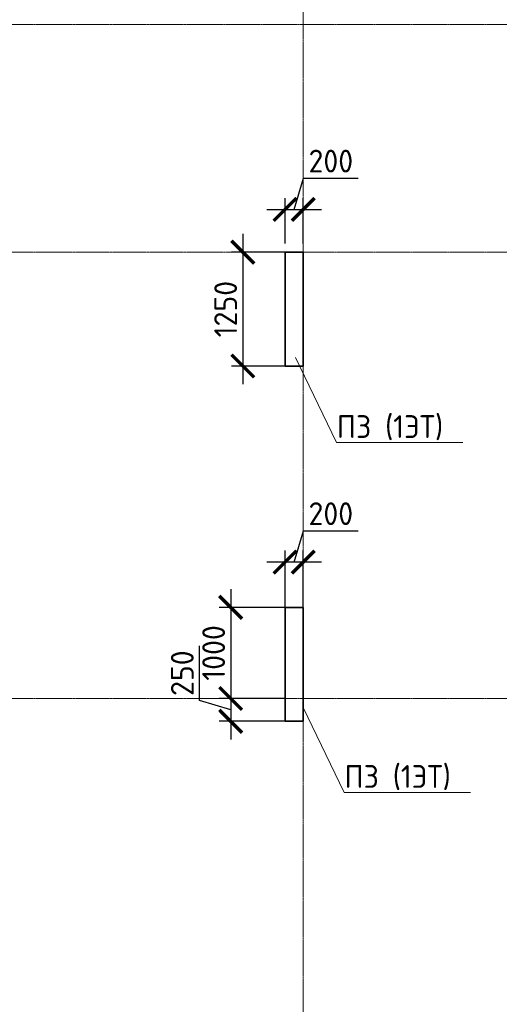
# Model space of a CAD drawing. Header units: millimetres. Extents: x 369815 to 1481759, y -423071 to -27917.
# Tile 135 of 256: x 456242 to 461509, y -125312 to -114503. Entities that reach past the tile are written whole.
import ezdxf
from ezdxf import colors
from ezdxf.entities.mleader import LeaderData, LeaderLine
from ezdxf.math import Vec2, Vec3

# ---------------------------------------------------------------- set-up
doc = ezdxf.new("R2010")
doc.units = ezdxf.units.MM
doc.linetypes.add('______5', pattern=[1100, 800, -100, 100, -100])
doc.linetypes.add('осевая', pattern=[50.8, 31.75, -6.35, 6.35, -6.35])
for name, color, linetype, lineweight in [('Выноски', 20, 'Continuous', 20), ('Оси', 40, '______5', 18), ('РАЗМЕРЫ', 1, 'Continuous', 9), ('Узлы', 7, 'Continuous', 0)]:
    doc.layers.add(name, color=color, linetype=linetype, lineweight=lineweight)
doc.layers.add('Колонна_ бетон', color=7, linetype='Continuous', lineweight=50, true_color=0xb4b496)
doc.styles.add('GOST-2.304_Type-B', font='GOST_Common.ttf')
doc.styles.add('ГОСТ', font='GOST_Common.ttf')
doc.dimstyles.new('СПДС', dxfattribs={"dimscale": 100, "dimtxt": 2.5, "dimasz": 2.5, "dimexe": 1.25, "dimexo": 0, "dimtad": 1, "dimdec": 0, "dimtxsty": 'GOST-2.304_Type-B', "dimblk": 'ARCHTICK', "dimcen": 2.5, "dimdle": 2, "dimadec": 0, "dimazin": 2, "dimtfac": 0.75, "dimtdec": 0, "dimtmove": 1, "dimatfit": 3, "dimfxl": 1, "dimtolj": 1, "dimarcsym": 1})

# ---------------------------------------------------------------- blocks, each defined once
blk = doc.blocks.new('оси2')
at = {"layer": 'Оси', "color": 16, "linetype": 'осевая', "lineweight": 0, "ltscale": 0.5, "transparency": 33554687}
for p, q in [((1000445.5, 5465.4), (1000445.5, -20739.3)), ((979200, -7292.9), (1032582.1, -7292.9)), ((979200, -9792.9), (1032582.1, -9792.9)), ((979200, -14692.9), (1032582.1, -14692.9))]:
    blk.add_line(p, q, dxfattribs=at)
blk = doc.blocks.new('_ArchTick')
at = {"color": 0, "linetype": 'ByBlock', "const_width": 0.15}
blk.add_lwpolyline([(-0.5, -0.5), (0.5, 0.5)], dxfattribs=at)
blk = doc.blocks.new('*D139')
at = {"layer": 'DEFPOINTS', "color": 0, "transparency": 16777216}
for p in [(459356, -116586), (459156, -116960), (459356, -116960)]:
    blk.add_point(p, dxfattribs=at)
at = {"layer": 'РАЗМЕРЫ', "color": 0, "lineweight": -2, "transparency": 16777216}
for p, q in [((459256, -116586), (459359, -116243)), ((459359, -116243), (459959, -116243)), ((459156, -116960), (459156, -116461)), ((459356, -116960), (459356, -116461)), ((458956, -116586), (459556, -116586))]:
    blk.add_line(p, q, dxfattribs=at)
at = {"layer": 'РАЗМЕРЫ', "color": 0, "lineweight": -2, "transparency": 16777216, "xscale": 250, "yscale": 250, "zscale": 250, "rotation": 180}
blk.add_blockref('_ArchTick', (459156, -116586), dxfattribs=at)
at = {"layer": 'РАЗМЕРЫ', "color": 0, "lineweight": -2, "transparency": 16777216, "xscale": 250, "yscale": 250, "zscale": 250}
blk.add_blockref('_ArchTick', (459356, -116586), dxfattribs=at)
at = {"layer": 'РАЗМЕРЫ', "color": 0, "transparency": 16777216, "insert": (459659, -116055), "char_height": 250, "attachment_point": 5, "style": 'GOST-2.304_Type-B'}
blk.add_mtext('\\A1;200', dxfattribs=at)
blk = doc.blocks.new('*D140')
at = {"layer": 'DEFPOINTS', "color": 0, "transparency": 16777216}
for p in [(459156, -117055), (458692, -118305), (459156, -118305)]:
    blk.add_point(p, dxfattribs=at)
at = {"layer": 'РАЗМЕРЫ', "color": 0, "lineweight": -2, "transparency": 16777216}
for p, q in [((458692, -116855), (458692, -118505)), ((459156, -117055), (458567, -117055)), ((459156, -118305), (458567, -118305))]:
    blk.add_line(p, q, dxfattribs=at)
at = {"layer": 'РАЗМЕРЫ', "color": 0, "lineweight": -2, "transparency": 16777216, "xscale": 250, "yscale": 250, "zscale": 250}
for p, rotation in [((458692, -117055), 90), ((458692, -118305), 270)]:
    blk.add_blockref('_ArchTick', p, dxfattribs=dict(at, rotation=rotation))
at = {"layer": 'РАЗМЕРЫ', "color": 0, "transparency": 16777216, "insert": (458504, -117680), "char_height": 250, "attachment_point": 5, "rotation": 90, "style": 'GOST-2.304_Type-B'}
blk.add_mtext('\\A1;1250', dxfattribs=at)
blk = doc.blocks.new('*D164')
at = {"layer": 'DEFPOINTS', "color": 0, "transparency": 16777216}
for p in [(459156, -120457), (459156, -121005, -360), (459356, -121005, -360)]:
    blk.add_point(p, dxfattribs=at)
at = {"layer": 'РАЗМЕРЫ', "color": 0, "lineweight": -2, "transparency": 16777216}
for p, q in [((459256, -120457), (459359, -120113)), ((459359, -120113), (459959, -120113)), ((459156, -121005), (459156, -120332)), ((459356, -121005), (459356, -120332)), ((459556, -120457), (458956, -120457))]:
    blk.add_line(p, q, dxfattribs=at)
at = {"layer": 'РАЗМЕРЫ', "color": 0, "lineweight": -2, "transparency": 16777216, "xscale": 250, "yscale": 250, "zscale": 250, "rotation": 180}
blk.add_blockref('_ArchTick', (459156, -120457), dxfattribs=at)
at = {"layer": 'РАЗМЕРЫ', "color": 0, "lineweight": -2, "transparency": 16777216, "xscale": 250, "yscale": 250, "zscale": 250}
blk.add_blockref('_ArchTick', (459356, -120457), dxfattribs=at)
at = {"layer": 'РАЗМЕРЫ', "color": 0, "transparency": 16777216, "insert": (459659, -119926), "char_height": 250, "attachment_point": 5, "style": 'GOST-2.304_Type-B'}
blk.add_mtext('\\A1;200', dxfattribs=at)
blk = doc.blocks.new('*D245')
at = {"layer": 'DEFPOINTS', "color": 0, "transparency": 16777216}
for p in [(459156, -120955, -200), (458559, -121955), (459156, -121955, -560)]:
    blk.add_point(p, dxfattribs=at)
at = {"layer": 'РАЗМЕРЫ', "color": 0, "lineweight": -2, "transparency": 16777216}
for p, q in [((458559, -120755), (458559, -122155)), ((459156, -120955), (458434, -120955)), ((459156, -121955), (458434, -121955))]:
    blk.add_line(p, q, dxfattribs=at)
at = {"layer": 'РАЗМЕРЫ', "color": 0, "lineweight": -2, "transparency": 16777216, "xscale": 250, "yscale": 250, "zscale": 250}
for p, rotation in [((458559, -120955), 90), ((458559, -121955), 270)]:
    blk.add_blockref('_ArchTick', p, dxfattribs=dict(at, rotation=rotation))
at = {"layer": 'РАЗМЕРЫ', "color": 0, "transparency": 16777216, "insert": (458372, -121455), "char_height": 250, "attachment_point": 5, "rotation": 90, "style": 'GOST-2.304_Type-B'}
blk.add_mtext('\\A1;1000', dxfattribs=at)
blk = doc.blocks.new('*D246')
at = {"layer": 'DEFPOINTS', "color": 0, "transparency": 16777216}
for p in [(459084, -121955), (458559, -122205), (459156, -122205, -200)]:
    blk.add_point(p, dxfattribs=at)
at = {"layer": 'РАЗМЕРЫ', "color": 0, "lineweight": -2, "transparency": 16777216}
for p, q in [((458215, -121977), (458215, -121377)), ((458559, -121755), (458559, -122405)), ((458559, -122080), (458215, -121977)), ((459084, -121955), (458434, -121955)), ((459156, -122205), (458434, -122205))]:
    blk.add_line(p, q, dxfattribs=at)
at = {"layer": 'РАЗМЕРЫ', "color": 0, "lineweight": -2, "transparency": 16777216, "xscale": 250, "yscale": 250, "zscale": 250}
for p, rotation in [((458559, -121955), 90), ((458559, -122205), 270)]:
    blk.add_blockref('_ArchTick', p, dxfattribs=dict(at, rotation=rotation))
at = {"layer": 'РАЗМЕРЫ', "color": 0, "transparency": 16777216, "insert": (458028, -121677), "char_height": 250, "attachment_point": 5, "rotation": 90, "style": 'GOST-2.304_Type-B'}
blk.add_mtext('\\A1;250', dxfattribs=at)
blk = doc.blocks.new('_None')

msp = doc.modelspace()

# ---------------------------------------------------------------- linework, layer by layer
at = {"layer": 'Колонна_ бетон', "color": 180, "linetype": 'Continuous', "lineweight": 35, "transparency": 33554687}
for p, q in [((459355.9, -117054.7, 360), (459155.9, -117054.7, 360)), ((459155.9, -117054.7, 360), (459155.9, -118304.7, 360)), ((459355.9, -118304.7, 360), (459355.9, -117054.7, 360)), ((459355.9, -118304.7, 360), (459155.9, -118304.7, 360)), ((459155.9, -122204.7, 360), (459155.9, -120954.7, 360)), ((459355.9, -120954.7, 360), (459155.9, -120954.7, 360)), ((459355.9, -122204.7, 360), (459355.9, -120954.7, 360)), ((459155.9, -122204.7, 360), (459355.9, -122204.7, 360))]:
    msp.add_line(p, q, dxfattribs=at)

# ---------------------------------------------------------------- block references
at = {"layer": 'РАЗМЕРЫ'}
msp.add_blockref('оси2', (-541089.5, -107261.8), dxfattribs=at)

# ---------------------------------------------------------------- texts
at = {"layer": 'Выноски'}
note = msp.add_mtext_static_columns([''] * 2, width=18679.731, gutter_width=20.2, height=0, dxfattribs=dict(at, insert=(393294.8, -99507.3), char_height=250, attachment_point=1, style='ГОСТ'))
for column, words in zip([note] + note.columns.linked_columns, ['\\pi1500;{\\H2x;Общие указания:}\\P1.^IРабочая документация разработана в соответствии с заданием на проектирование, требованиями {\\H3x; }действующих технических регламентов, стандартов, сводов правил и других документов, содержащих установленные {\\H1.16667x; }требования.{\\H1.77778x; }\\P2.^IРабочая документация выполнена в соответствии со следующими нормативными и техническими {\\H1.57407x; }документами:{\\H1.64198x; }\\P-^IСП 20.13330.2016 "Нагрузки и воздействия";{\\H1.61934x; }\\P-^IСП 63.13330.2018 "Бетонные и железобетонные конструкции. Основные положения";{\\H1.62689x; }\\P-^IСП 70.13330.2012 "Несущие и ограждающие конструкции".{\\H1.62437x; }\\P4.^IЗа относительную отметку 0,000 принята отметка чистого пола первого этажа, соответствующая {\\H1.62521x; }абсолютной отметке 648,00 в Балтийской системе высот.{\\H1.62493x; }\\P{\\fISOCPEUR|b0|i0|c204|p34;5.^IПеречень видов работ, для которых необходимо составлять акты освидетельствования скрытых \\H1.62502x; \\H0.61538x;работ:\\H1.62499x; \\H0.61539x;\\P-^Iсоответствие арматуры (длина, диаметры, распределение по площади элементов, количество и т.д.), \\H1.725x; \\H0.57971x;закладных деталей рабочим чертежам;\\H1.67917x; \\H0.59553x;\\P-^Iустройство и армирование монолитных стен;\\H1.60694x; \\H0.6223x;\\P-^Iосвидетельствование опалубки перед бетонированием;\\H1.63102x; \\H0.61311x;\\P-^Iотбор контрольных проб бетона;\\H1.62299x; \\H0.61615x;\\P-^Iсоответствие законченных железобетонных конструкций проекту с отображением качества работ;\\H1.62567x; \\H0.61513x;\\P-^Iустройство монолитных конструкций, выполняемых в зимнее время;\\H1.62478x; \\H0.61547x;\\P\\fISOCPEUR|b0|i0|c0|p34;6.^I\\fISOCPEUR|b0|i0|c204|p34;Запрещается выполнение последующих работ при отсутствии актов освидетельствования \\H1.62507x; \\H0.61536x;предшествующих скрытых работ во всех случаях.\\H1.62498x; \\H0.61539x;\\P\\fISOCPEUR|b0|i0|c0|p34;7.^I\\fISOCPEUR|b0|i0|c204|p34;Арматура класса А240 и А500С по ГОСТ 34028-2016, материал монолитных конструкций - бетон \\H1.62501x; \\H0.61538x;тяжелый класса В25 по ГОСТ 26633-2015.\\H1.625x; \\H0.61539x;\\P\\fISOCPEUR|b0|i0|c0|p34;8.^I\\fISOCPEUR|b0|i0|c204|p34;Работы по бетонированию монолитных конструкций вести в соответствии со СП 70.13330.2012 \\H1.625x; \\H0.61538x;"Несущие и ограждающие конструкции".\\H1.625x; \\H0.61538x;\\P\\fISOCPEUR|b0|i0|c0|p34;9.^I\\fISOCPEUR|b0|i0|c204|p34;Все строительно-монтажные работы необходимо выполнять в соответствии со СНиП 12-03-2001 \\H1.625x; \\H0.61538x;"Безопасность труда в строительстве. Часть 1. Общие требования.", Безопасность труда в строительстве. Часть \\H1.625x; \\H0.61538x;2. Строительное производство". Строительство здания должно производиться в соответствии с проектом \\H1.625x; \\H0.61538x;производства работ (ППР).\\H1.725x; \\H0.57971x;\\P\\fISOCPEUR|b0|i0|c0|p34;10.^I\\fISOCPEUR|b0|i0|c204|p34;При отсутствии ППР производство строительно-монтажных работ запрещается.\\H1.67917x; \\H0.59553x;\\P\\fISOCPEUR|b0|i0|c0|p34;11.^I\\fISOCPEUR|b0|i0|c204|p34;Бетон следует укладывать в бетонные конструкции горизонтальными слоями одинаковой толщины без \\H1.60694x; \\H0.6223x;разрывов, с последовательным направлением укладки в одну сторону во всех слоях.\\H1.63102x; \\H0.61311x;\\P\\fISOCPEUR|b0|i0|c0|p34;12.^I\\fISOCPEUR|b0|i0|c204|p34;В начальный период твердения бетон необходимо защищать от попадания атмосферных осадков или \\H1.62299x; \\H0.61615x;потерь влаги.\\H1.62567x; \\H0.61513x;\\P\\fISOCPEUR|b0|i0|c0|p34;13.^I\\fISOCPEUR|b0|i0|c204|p34;Уход за свежеуложенным бетоном начинать сразу после укладки бетонной смеси и осуществлять до \\H1.62478x; \\H0.61547x;достижения прочности бетона не менее 70% от проектной.\\H1.62507x; \\H0.61536x;\\P\\fISOCPEUR|b0|i0|c0|p34;14.^I\\fISOCPEUR|b0|i0|c204|p34;Проект рассчитан на производство работ в период положительных температур. В случае выполнения \\H1.62498x; \\H0.61539x;работ при отрицательных температурах необходимо выполнять требования СНиП часть 3 по производству работ \\H1.62501x; \\H0.61538x;и ППР.\\H1.625x; \\H0.61539x;\\P\\fISOCPEUR|b0|i0|c0|p34;15.^I\\fISOCPEUR|b0|i0|c204|p34;При минимальной температуре воздуха до минус 15°С допускается:\\H1.625x; \\H0.61538x;\\P-^Iвыдерживание бетона в конструкции методом термоса, при предварительном разогреве бетонной \\H1.625x; \\H0.61538x;смеси, \\H1.625x; \\H0.61538x;\\P-^Iфорсированный электроразогрев бетона в конструкции с повторным уплотнением.\\H1.625x; \\H0.61538x;\\PПри минимальной температуре воздуха до минус 25°С допускается:\\H1.625x; \\H0.61538x;\\P-^Iобогрев бетона в греющей опалубке с помощью низкотемпературных электронагревателей,\\H1.625x; \\H0.61538x;\\P-^Iэлектродный сквозной прогреб бетона,\\H1.625x; \\H0.61538x;\\P-^Iэлектрообогрев с помощью греющего провода.\\H1.625x; \\H0.61538x;\\P}16.^IЗаполнителем для бетона служит щебень твердых пород, наибольшая фракция щебня не должна превышать {\\H1.625x; }40мм.{\\H1.625x; }\\P17.^IВ процессе бетонирования обеспечить соблюдение защитных слоев и мест положения рабочей арматуры {\\H1.625x; }согласно проекту. Величина защитного слоя продольной рабочей арматуры у боковых граней стен монолитных {\\H1.625x; }участков должны быть не менее 20мм и не менее диаметра продольной рабочей арматуры конструкции, величина {\\H1.625x; }защитного слоя поперечной арматуры - не менее 10мм. {\\H1.625x; }\\P\\pi0;             18.Крестовые соединения стержней продольной и поперечной арматуры, соединение стержней продольной {\\H1.625x; }арматуры по длине выполнить вязкой отожженой проволокой диаметром 2,0-3,0мм.{\\H1.625x; }\\P\\pi1500;{\\H1.625x; }', '']):
    column.text = words

# ---------------------------------------------------------------- dimensions: what is measured, and where the dimension line sits
at = {"layer": 'РАЗМЕРЫ', "color": 146, "true_color": 0x006272}
for base, p1, p2, picture, middle in [((459355.9, -116586.4, 560), (459156, -116959.9, 560), (459355.9, -116959.9, 560), '*D139', (459421.6, -116055.1, 560)), ((459156, -120456.9, 560), (459355.9, -121004.7, 200), (459156, -121004.7, 200), '*D164', (459421.6, -119925.6, 560))]:
    dim = msp.add_linear_dim(base=base, p1=p1, p2=p2, dimstyle='СПДС', override={"dimtofl": 0}, dxfattribs=at)
    dim.commit()
    dim.dimension.update_dxf_attribs({"geometry": picture, "text_midpoint": middle})
for base, p1, p2, picture, middle in [((458691.9, -118304.7, 360), (459155.9, -117054.7, 360), (459155.9, -118304.7, 360), '*D140', (458504.4, -117679.7, 360)), ((458559.1, -121954.7, 560), (459156, -120954.7, 360), (459156, -121954.7), '*D245', (458371.6, -121454.7, 560)), ((458559.1, -122204.7, 560), (459084.1, -121954.7, 560), (459155.9, -122204.7, 360), '*D246', (458027.8, -121914.1, 560))]:
    dim = msp.add_linear_dim(base=base, p1=p1, p2=p2, angle=90, dimstyle='СПДС', override={"dimtofl": 0}, dxfattribs=at)
    dim.commit()
    dim.dimension.update_dxf_attribs({"geometry": picture, "text_midpoint": middle})

# ---------------------------------------------------------------- leaders
at = {"layer": 'Узлы', "color": 80, "linetype": 'Continuous', "lineweight": 0}
ml = msp.add_multileader_mtext('Standard', dxfattribs=at)
ml.set_content('П3 (1ЭТ)', color=80, style='GOST-2.304_Type-B')
ml.set_leader_properties(color=256, linetype='ByLayer', lineweight=15)
ml.set_arrow_properties(name='NONE')
ml.build(insert=Vec2(0, 0))
ml.multileader.update_dxf_attribs({"text_left_attachment_type": 6, "text_right_attachment_type": 6, "dogleg_length": 0.1, "arrow_head_size": 18})
ctx = ml.context
ctx.base_point, ctx.char_height, ctx.arrow_head_size, ctx.landing_gap_size, ctx.plane_origin = Vec3(459720.6, -119144.8), 250, 18, 20, Vec3(450240.9, -112786)
ctx.left_attachment, ctx.right_attachment, ctx.text_align_type = 6, 6, 1
notes = []
notes.append((ctx, [(0, (1, 1, 0), (459720.5, -119144.8), (1, 0), 0.1, [(0, [(459270.8, -118211)], 0, [])])]))
ctx.mtext.insert, ctx.mtext.alignment, ctx.mtext.flow_direction = Vec3(460308.4, -118844.8), 2, 5
ml = msp.add_multileader_mtext('Standard', dxfattribs=at)
ml.set_content('П3 (1ЭТ)', color=80, style='GOST-2.304_Type-B')
ml.set_leader_properties(color=256, linetype='ByLayer', lineweight=15)
ml.set_arrow_properties(name='NONE')
ml.build(insert=Vec2(0, 0))
ml.multileader.update_dxf_attribs({"text_left_attachment_type": 6, "text_right_attachment_type": 6, "dogleg_length": 0.1, "arrow_head_size": 18})
ctx = ml.context
ctx.base_point, ctx.char_height, ctx.arrow_head_size, ctx.landing_gap_size, ctx.plane_origin = Vec3(459804.5, -122986.1), 250, 18, 20, Vec3(450324.9, -116627.4)
ctx.left_attachment, ctx.right_attachment, ctx.text_align_type = 6, 6, 1
notes.append((ctx, [(0, (1, 1, 0), (459804.4, -122986.1), (1, 0), 0.1, [(0, [(459354.7, -122052.3)], 0, [])])]))
ctx.mtext.insert, ctx.mtext.alignment, ctx.mtext.flow_direction = Vec3(460392.3, -122686.1), 2, 5
for ctx, leaders in notes:
    for number, flags, end, landing, length, lines in leaders:
        leader = LeaderData()
        leader.index, (leader.has_last_leader_line, leader.has_dogleg_vector, leader.attachment_direction) = number, flags
        leader.last_leader_point, leader.dogleg_vector, leader.dogleg_length = Vec3(end), Vec3(landing), length
        for number, points, colour, breaks in lines:
            line = LeaderLine()
            line.index, line.vertices, line.color, line.breaks = number, Vec3.list(points), colors.encode_raw_color(colour), breaks
            leader.lines.append(line)
        ctx.leaders.append(leader)

doc.saveas('drawing.dxf')
